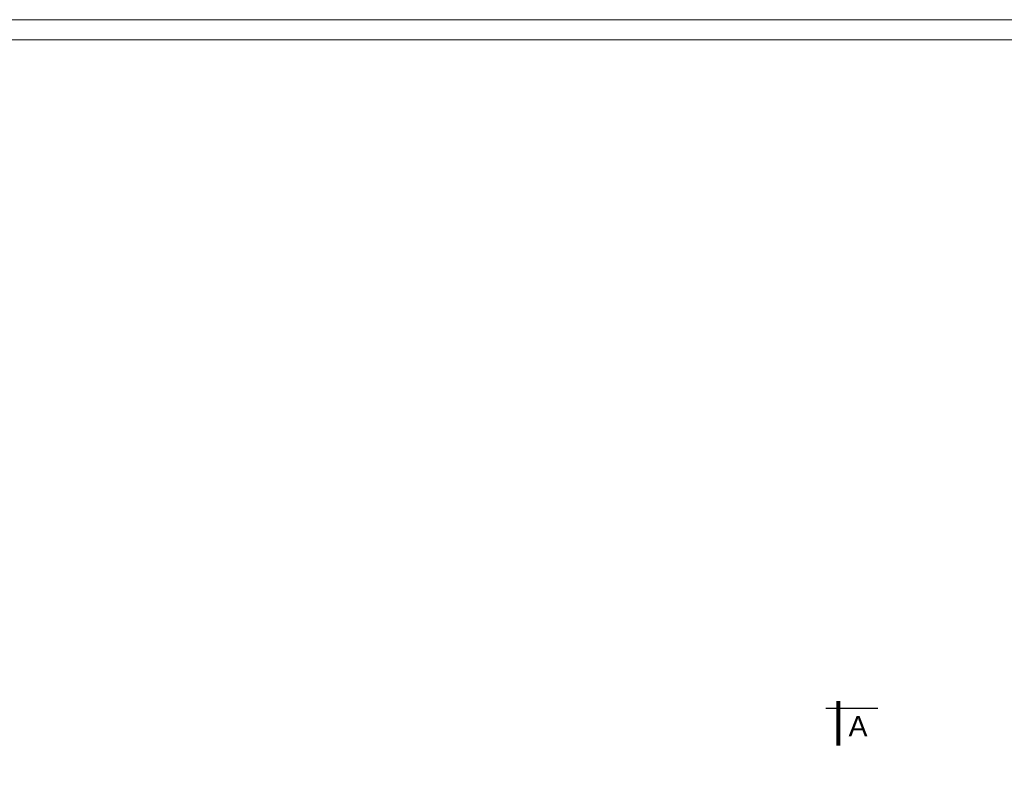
# Model space of a CAD drawing. Header units: millimetres. Extents: x 126553 to 403692, y -95821 to 38049.
# Tile 143 of 256: x 223169 to 225610, y -27 to 1841. Entities that reach past the tile are written whole.
import ezdxf

# ---------------------------------------------------------------- set-up
doc = ezdxf.new("R2010")
doc.units = ezdxf.units.MM
doc.layers.add('ramki', color=250, linetype='Continuous', lineweight=13)
doc.layers.add('WYMIAR', color=7, linetype='Continuous', lineweight=18)
doc.layers.add('WIDOK', color=7, linetype='Continuous')

msp = doc.modelspace()

# ---------------------------------------------------------------- linework, layer by layer
at = {"layer": 'ramki', "color": 0, "ltscale": 0.6}
for points in [[(214441.79757, 1841.19439), (227345.5129, 1841.19439), (227345.5129, -2358.80561), (214441.79757, -2358.80561)], [(214641.79757, 1791.19439), (227295.5129, 1791.19439), (227295.5129, -2308.80561), (214641.79757, -2308.80561)]]:
    msp.add_lwpolyline(points, close=True, dxfattribs=at)
at = {"layer": 'WIDOK', "color": 0}
msp.add_line((225167.44341, 134.41754), (225296.30743, 134.41754), dxfattribs=at)
at = {"layer": 'WIDOK'}
msp.add_line((225167.44341, 134.41754), (225296.30743, 134.41754), dxfattribs=at)
at = {"layer": 'WIDOK', "color": 0, "lineweight": 100, "const_width": 10}
msp.add_lwpolyline([(225199.08714, 152.81838), (225199.08714, 42.1477)], dxfattribs=at)
at = {"layer": 'WIDOK', "lineweight": 100, "const_width": 10}
msp.add_lwpolyline([(225199.08714, 152.81838), (225199.08714, 42.1477)], dxfattribs=at)

# ---------------------------------------------------------------- texts
at = {"layer": 'WYMIAR', "color": 0, "insert": (225204.92283, 65.27621), "char_height": 50, "width": 218.7, "attachment_point": 7}
msp.add_mtext('{\\fArial|b0|i0|c238|p34; A}', dxfattribs=at)
at = {"layer": 'WYMIAR', "insert": (225204.92283, 65.27621), "char_height": 50, "width": 218.7, "attachment_point": 7}
msp.add_mtext('{\\fArial|b0|i0|c238|p34; A}', dxfattribs=at)

doc.saveas('drawing.dxf')
